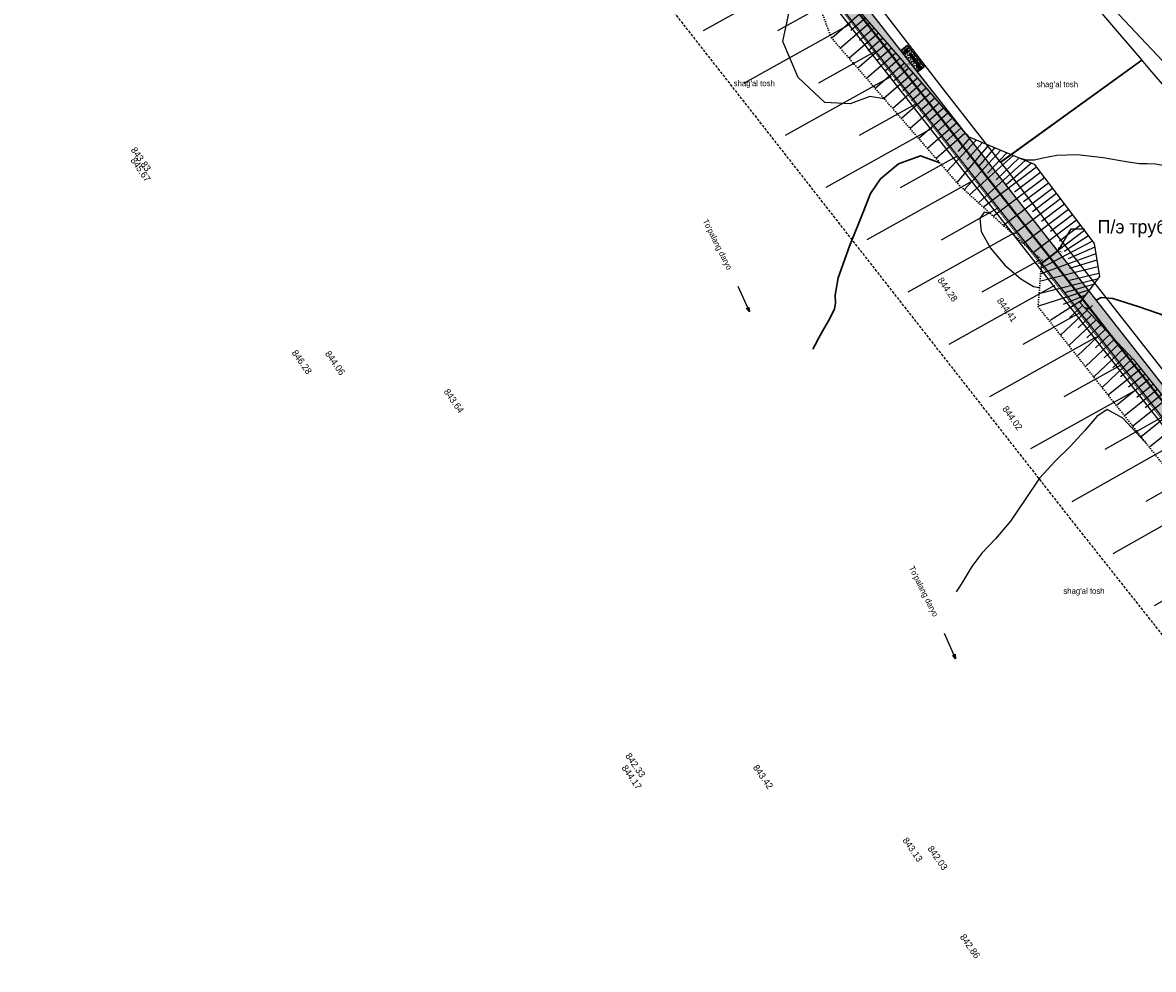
# Model space of a CAD drawing. Header units: millimetres. Extents: x 405709 to 406552, y 4254722 to 4255885.
# Tile 33 of 48: x 405727 to 405897, y 4255537 to 4255680. Entities that reach past the tile are written whole.
import ezdxf
from ezdxf import colors
from ezdxf.entities.mleader import LeaderData, LeaderLine
from ezdxf.math import Vec2, Vec3

# ---------------------------------------------------------------- set-up
doc = ezdxf.new("R2010")
doc.units = ezdxf.units.MM
doc.header["$LTSCALE"] = 0.5
for name, pattern in [('ACAD_ISO09W100', [45, 24, -3, 6, -3, 6, -3]), ('CONTI', [0]), ('Контура низ откосов  Штриховая 0.1-0.5 - - - - - - -', [0.6, 0.1, -0.5]), ('Штриховая 1 к 2', [3, 2, -1])]:
    doc.linetypes.add(name, pattern=pattern)
for name, color, linetype in [('(007) Здания', 7, 'Continuous'), ('(022) Возд. Линии', 7, 'Continuous'), ('(027) Гидрография', 7, 'Continuous'), ('(028) Гидротехн.', 7, 'Continuous'), ('(031) Горизонтали', 42, 'Continuous'), ('(037) Контуры', 7, 'Continuous'), ('PI_OTDEFAULT', 172, 'CONTI'), ('PLEPO', 8, 'Continuous')]:
    doc.layers.add(name, color=color, linetype=linetype)
for name, color, linetype, lineweight in [('(032) Горизонтали утолщенные', 32, 'Continuous', 30), ('.', 7, 'Continuous', 15), ('OBORUDOVANIE', 251, 'Continuous', 5)]:
    doc.layers.add(name, color=color, linetype=linetype, lineweight=lineweight)
doc.styles.add('BM-431', font='txt')
doc.styles.add('IndorSoft_Drafting_type_A_00CC', font='IndorSoftDraftingTypeA.ttf', dxfattribs={"height": 0.2})
doc.linetypes.add('ограждение2', pattern='A,6.35,-2.54,[132,ltypeshp.shx,S=2.54,R=0,X=-2.54,Y=0],-2.54,25.4', length=36.83)

# ---------------------------------------------------------------- blocks, each defined once
blk = doc.blocks.new('*U24')
at = {"layer": '(028) Гидротехн.', "color": 5, "ltscale": 10}
for points in [[(1.85, -0.17), (4.68, 17.89)], [(6.26, -0.6), (7.78, 9.1)]]:
    blk.add_lwpolyline(points, dxfattribs=at)
blk = doc.blocks.new('*U25')
at = {"color": 0, "linetype": 'ByBlock', "lineweight": -2, "transparency": 16777216}
for p, rotation in [((405846.48, 4255685.88), 128.0474881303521), ((405852.64, 4255678.01), 128.0474881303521), ((405858.81, 4255670.13), 128.0474881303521), ((405864.97, 4255662.26), 128.0474881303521), ((405871.13, 4255654.38), 128.0474881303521), ((405877.3, 4255646.51), 128.0474881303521), ((405883.46, 4255638.63), 128.0474881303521), ((405889.62, 4255630.76), 128.0474881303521), ((405895.79, 4255622.88), 128.0474881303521), ((405901.96, 4255615.02), 128.3704869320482), ((405908.17, 4255607.18), 128.3704869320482), ((405914.38, 4255599.34), 128.3704869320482)]:
    blk.add_blockref('*U24', p, dxfattribs=dict(at, rotation=rotation))
blk = doc.blocks.new('*X10')
at = {"color": 0}
for p, q in [((7.2, 1.35), (7.36, 1.35)), ((7.2, 1.3), (7.53, 1.3)), ((7.2, 1.25), (7.69, 1.25)), ((7.2, 1.2), (7.85, 1.2)), ((7.2, 1.15), (8.01, 1.15)), ((7.2, 1.1), (8.18, 1.1)), ((7.2, 1.05), (8.34, 1.05)), ((7.2, 1), (8.5, 1)), ((7.2, 0.95), (8.34, 0.95)), ((7.2, 0.9), (8.18, 0.9)), ((7.2, 0.85), (8.01, 0.85)), ((7.2, 0.8), (7.85, 0.8)), ((7.2, 0.75), (7.69, 0.75)), ((7.2, 0.7), (7.53, 0.7)), ((7.2, 0.65), (7.36, 0.65))]:
    blk.add_line(p, q, dxfattribs=at)
blk = doc.blocks.new('I02225')
for p, q in [((-1.14, -0.45), (-1.14, 0.35)), ((-1.14, 0.35), (0.16, -0.05)), ((-8.34, -0.05), (0.16, -0.05)), ((0.16, -0.05), (-1.14, -0.45))]:
    blk.add_line(p, q)
blk.add_blockref('*X10', (-8.34, -1.05))
blk = doc.blocks.new('вааоолшаеолеашл')
at = {"color": 5, "const_width": 0.1}
for points in [[(405817.73, 4255730.33), (405817.24, 4255729.84), (405816.75, 4255730.33)], [(405817.24, 4255729.84), (405817.24, 4255726.84)], [(405817.73, 4255726.35), (405817.24, 4255726.84), (405816.75, 4255726.35)]]:
    blk.add_lwpolyline(points, dxfattribs=at)
blk = doc.blocks.new('парпорпо')
at = {"layer": 'PLEPO', "color": 0}
for p, q in [((13253, -118, -454), (13733, -118, -454)), ((13253, -144, -454), (13624, -144, -454)), ((13253, -690, -454), (13647, -690, -454)), ((13253, -715, -454), (13812, -715, -454)), ((13285, -99, -454), (13780, -99, -454)), ((13285, -734, -454), (13780, -734, -454)), ((13331, -161, -454), (13331, -192, -454)), ((13331, -161, -454), (13444, -161, -454)), ((13331, -192, -454), (13444, -192, -454)), ((13331, -673, -454), (13331, -641, -454)), ((13331, -641, -454), (13444, -641, -454)), ((13331, -673, -454), (13444, -673, -454)), ((13444, -161, -454), (13444, -192, -454)), ((13444, -164, -454), (13589, -164, -454)), ((13444, -189, -454), (13565, -189, -454)), ((13444, -673, -454), (13444, -641, -454)), ((13444, -645, -454), (13567, -645, -454)), ((13444, -670, -454), (13603, -670, -454)), ((13477, -189, -454), (13457, -420, -454)), ((13457, -420, -454), (13477, -645, -454)), ((13507, -144, -454), (13507, -164, -454)), ((13507, -670, -454), (13507, -690, -454)), ((13532, -144, -454), (13532, -164, -454)), ((13532, -670, -454), (13532, -690, -454)), ((13555, -189, -454), (13554, -202, -454)), ((13554, -636, -454), (13555, -645, -454)), ((13610, -676, -454), (13611, -676, -454)), ((13610, -676, -454), (13610, -676, -454)), ((13684, -202, -454), (13916, -202, -454)), ((13707, -632, -454), (13916, -632, -454)), ((13813, -157, -454), (13916, -157, -454)), ((13862, -676, -454), (13916, -676, -454)), ((13916, -157, -454), (13916, -202, -454)), ((13916, -164, -454), (14315, -164, -454)), ((13916, -189, -454), (14234, -189, -454)), ((13916, -676, -454), (13916, -632, -454)), ((13916, -645, -454), (14234, -645, -454)), ((13916, -670, -454), (14315, -670, -454)), ((13997, -362, -454), (13997, -362, -454)), ((13997, -362, -454), (13999, -472, -454)), ((14003, -189, -454), (14001, -250, -454)), ((14001, -561, -454), (14003, -645, -454)), ((14236, -189, -454), (14236, -255, -454)), ((14236, -334, -454), (14236, -352, -454)), ((14236, -352, -454), (14363, -352, -454)), ((14236, -496, -454), (14236, -482, -454)), ((14236, -482, -454), (14363, -482, -454)), ((14236, -645, -454), (14236, -567, -454)), ((14313, -189, -454), (14361, -189, -454)), ((14313, -645, -454), (14361, -645, -454)), ((14315, -164, -454), (14315, -189, -454)), ((14315, -670, -454), (14315, -645, -454)), ((14361, -189, -454), (14361, -259, -454)), ((14361, -328, -454), (14361, -352, -454)), ((14361, -501, -454), (14361, -482, -454)), ((14361, -645, -454), (14361, -573, -454))]:
    blk.add_line(p, q, dxfattribs=at)
at = {"layer": 'PLEPO', "color": 0, "elevation": -454}
blk.add_lwpolyline([(13477, -291), (13475, -541), (13500, -589), (13541, -627), (13595, -664), (13621, -684), (13669, -695), (13747, -701), (13795, -712), (13836, -724), (13873, -710), (13881, -695), (13853, -667), (13827, -658), (13778, -661), (13730, -647), (13689, -621), (13667, -598), (13724, -592), (13775, -584), (13859, -575), (13936, -569), (13956, -558), (14028, -564), (14096, -566), (14191, -569), (14262, -566), (14300, -555), (14328, -569), (14349, -575), (14395, -569), (14418, -538), (14420, -515), (14406, -501), (14349, -501), (14305, -503), (14274, -506), (14211, -489), (14131, -478), (14030, -480), (13979, -466), (13919, -449), (13804, -417), (13910, -397), (14002, -360), (14045, -352), (14139, -357), (14257, -329), (14305, -329), (14337, -334), (14372, -326), (14412, -309), (14412, -289), (14389, -260), (14303, -257), (14251, -263), (14245, -254), (14176, -257), (14099, -254), (14065, -248), (14019, -257), (13956, -231), (13876, -231), (13798, -234), (13735, -234), (13687, -237), (13672, -223), (13695, -183), (13750, -165), (13818, -157), (13876, -151), (13876, -128), (13853, -114), (13827, -97), (13787, -94), (13724, -122), (13652, -128), (13586, -165), (13515, -246), (13500, -263)], close=True, dxfattribs=at)
for points in [[(13563, -346), (13532, -354), (13500, -383), (13486, -426), (13515, -466), (13543, -483), (13569, -489), (13586, -503), (13621, -498), (13638, -492), (13661, -486), (13692, -480), (13707, -463), (13718, -435), (13724, -426), (13744, -415), (13721, -403), (13721, -380), (13707, -363), (13672, -352), (13644, -349), (13632, -349), (13621, -334), (13575, -331), (13572, -340)], [(13721, -460), (13712, -509), (13678, -564), (13632, -595)], [(13672, -263), (13692, -286), (13707, -317), (13724, -349), (13724, -380)]]:
    blk.add_lwpolyline(points, dxfattribs=at)
at = {"layer": 'PLEPO', "color": 0}
for centre in [(13253, -131, -454), (13253, -703, -454)]:
    blk.add_arc(centre, 12.7, 90, 270, dxfattribs=at)
blk = doc.blocks.new('апрапр')
at = {"layer": 'OBORUDOVANIE', "color": 168, "lineweight": 5}
for p, q in [((-342350, 27223), (-335150, 27223)), ((-342350, 26803), (-335150, 26803)), ((-342350, 26683), (-335150, 26683)), ((-342350, 26263), (-335150, 26263)), ((-342350, 26143), (-335150, 26143)), ((-342350, 25723), (-335150, 25723)), ((-342350, 25603), (-335150, 25603)), ((-342350, 25183), (-335150, 25183)), ((-342350, 25063), (-335150, 25063)), ((-342350, 24643), (-335150, 24643)), ((-327650, 27223), (-334850, 27223)), ((-327650, 26803), (-334850, 26803)), ((-327650, 26683), (-334850, 26683)), ((-327650, 26263), (-334850, 26263)), ((-327650, 26143), (-334850, 26143)), ((-327650, 25723), (-334850, 25723)), ((-327650, 25603), (-334850, 25603)), ((-327650, 25183), (-334850, 25183)), ((-327650, 25063), (-334850, 25063)), ((-327650, 24643), (-334850, 24643))]:
    blk.add_line(p, q, dxfattribs=at)
for points in [[(-342650, 27523), (-342680, 27523, 0.41421356), (-342800, 27403), (-342800, 24463, 0.41421356), (-342680, 24343), (-342650, 24343)], [(-342200, 27223), (-342200, 27403, 0.41421356), (-342320, 27523), (-342350, 27523)], [(-342350, 24343), (-342320, 24343, 0.41421356), (-342200, 24463), (-342200, 24643)], [(-335150, 27523), (-335180, 27523, 0.41421356), (-335300, 27403), (-335300, 27223)], [(-335300, 24643), (-335300, 24463, 0.41421356), (-335180, 24343), (-335150, 24343)], [(-334700, 27223), (-334700, 27403, 0.41421356), (-334820, 27523), (-334850, 27523)], [(-334850, 24343), (-334820, 24343, 0.41421356), (-334700, 24463), (-334700, 24643)], [(-327650, 27523), (-327680, 27523, 0.41421356), (-327800, 27403), (-327800, 27223)], [(-327800, 24643), (-327800, 24463, 0.41421356), (-327680, 24343), (-327650, 24343)], [(-327350, 24343), (-327320, 24343, 0.41421356), (-327200, 24463), (-327200, 27403, 0.41421356), (-327320, 27523), (-327350, 27523)]]:
    blk.add_lwpolyline(points, format="xyb", dxfattribs=at)
at = {"layer": 'OBORUDOVANIE', "color": 5, "lineweight": 15}
for points in [[(-342650, 27708), (-342650, 24158)], [(-342350, 24158), (-342350, 27708)], [(-335150, 27708), (-335150, 24158)], [(-334850, 24158), (-334850, 27708)], [(-327650, 27708), (-327650, 24158)], [(-327350, 24158), (-327350, 27708)]]:
    blk.add_lwpolyline(points, dxfattribs=at)
at = {"layer": 'OBORUDOVANIE', "color": 168, "lineweight": 5}
for points in [[(-342200, 26683), (-342200, 26803)], [(-342200, 26143), (-342200, 26263)], [(-342200, 25603), (-342200, 25723)], [(-342200, 25063), (-342200, 25183)], [(-335300, 26803), (-335300, 26683)], [(-335300, 26263), (-335300, 26143)], [(-335300, 25723), (-335300, 25603)], [(-335300, 25183), (-335300, 25063)], [(-334700, 26683), (-334700, 26803)], [(-334700, 26143), (-334700, 26263)], [(-334700, 25603), (-334700, 25723)], [(-334700, 25063), (-334700, 25183)], [(-327800, 26803), (-327800, 26683)], [(-327800, 26263), (-327800, 26143)], [(-327800, 25723), (-327800, 25603)], [(-327800, 25183), (-327800, 25063)]]:
    blk.add_lwpolyline(points, dxfattribs=at)
at = {"layer": 'OBORUDOVANIE', "color": 5, "lineweight": 15}
for centre, start, end in [((-342500, 27708), 0, 180), ((-335000, 27708), 0, 180), ((-327500, 27708), 0, 180), ((-342500, 24158), 180, 0), ((-335000, 24158), 180, 0), ((-327500, 24158), 180, 0)]:
    blk.add_arc(centre, 150, start, end, dxfattribs=at)
blk = doc.blocks.new('4')
at = {"color": 41, "true_color": 0xffd966, "const_width": 0.1}
blk.add_lwpolyline([(29483.7, 3308.7), (29483.7, 3311.7), (29480.7, 3311.7), (29480.7, 3308.7)], close=True, dxfattribs=at)
at = {"color": 41, "true_color": 0xffd966, "const_width": 0.05}
for points in [[(29481, 3311.4, 1), (29480.8, 3311.4, 1)], [(29480.9, 3310.7, 1), (29480.9, 3310.9, 1)], [(29480.9, 3310.1, 1), (29480.9, 3310.3, 1)], [(29481.7, 3311.4, 1), (29481.5, 3311.4, 1)], [(29481.6, 3310.7, 1), (29481.6, 3310.9, 1)], [(29481.6, 3310.1, 1), (29481.6, 3310.3, 1)], [(29482.3, 3311.4, 1), (29482.1, 3311.4, 1)], [(29482.2, 3310.7, 1), (29482.2, 3310.9, 1)], [(29482.2, 3310.1, 1), (29482.2, 3310.3, 1)], [(29482.9, 3311.4, 1), (29482.7, 3311.4, 1)], [(29482.8, 3310.7, 1), (29482.8, 3310.9, 1)], [(29482.8, 3310.1, 1), (29482.8, 3310.3, 1)], [(29483.5, 3311.4, 1), (29483.3, 3311.4, 1)], [(29483.4, 3310.7, 1), (29483.4, 3310.9, 1)], [(29483.4, 3310.1, 1), (29483.4, 3310.3, 1)], [(29480.9, 3309.4, 1), (29480.9, 3309.6, 1)], [(29480.9, 3308.8, 1), (29480.9, 3309, 1)], [(29481.6, 3309.4, 1), (29481.6, 3309.6, 1)], [(29481.6, 3308.8, 1), (29481.6, 3309, 1)], [(29482.2, 3309.4, 1), (29482.2, 3309.6, 1)], [(29482.2, 3308.8, 1), (29482.2, 3309, 1)], [(29482.8, 3309.4, 1), (29482.8, 3309.6, 1)], [(29482.8, 3308.8, 1), (29482.8, 3309, 1)], [(29483.4, 3309.4, 1), (29483.4, 3309.6, 1)], [(29483.4, 3308.8, 1), (29483.4, 3309, 1)]]:
    blk.add_lwpolyline(points, format="xyb", close=True, dxfattribs=at)
blk = doc.blocks.new('2')
at = {"color": 41, "true_color": 0xffd966, "const_width": 0.1}
blk.add_lwpolyline([(29473.7, 3307.1), (29473.7, 3310.1), (29470.7, 3310.1), (29470.7, 3307.1)], close=True, dxfattribs=at)
for points in [[(29473.4, 3309.8), (29471, 3309.8, 1), (29471, 3309.6), (29473.4, 3309.6, 1)], [(29473.4, 3309.3), (29471, 3309.3, 1), (29471, 3309.1), (29473.4, 3309.1, 1)], [(29473.4, 3308.8), (29471, 3308.8, 1), (29471, 3308.5), (29473.4, 3308.5, 1)], [(29473.4, 3308.2), (29471, 3308.2, 1), (29471, 3308), (29473.4, 3308, 1)], [(29473.4, 3307.7), (29471, 3307.7, 1), (29471, 3307.4), (29473.4, 3307.4, 1)]]:
    blk.add_lwpolyline(points, format="xyb", close=True, dxfattribs=at)
blk = doc.blocks.new('A$C7e9ce9f0')
at = {"layer": '.', "transparency": 33554687}
h = blk.add_hatch(dxfattribs=at)
h.set_pattern_fill('AR-HBONE', color=30, scale=0.05)
h.paths.add_polyline_path([(0, 24), (80, 24), (80, 0), (0, 0)])
at = {"layer": '.', "linetype": 'Continuous'}
h = blk.add_hatch(dxfattribs=at)
h.set_pattern_fill('ANSI31', color=256, scale=1.32)
h.set_pattern_definition([(45, (-15689.74616, 467.92073), (-0.1166726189, 0.1166726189), [])])
h.paths.add_polyline_path([(77.1, 12.6, 1), (69.1, 12.6)])
at = {"layer": '(007) Здания', "linetype": 'Continuous'}
for points in [[(68.5, 8), (77.7, 8), (77.7, 17.2), (68.5, 17.2)], [(69.1, 8.7), (77.1, 8.7), (77.1, 16.6), (69.1, 16.6)]]:
    blk.add_lwpolyline(points, close=True, dxfattribs=at)
for points in [[(69.1, 16.6), (70.3, 15.4)], [(69.9, 15), (69.1, 16.6)], [(69.6, 14.6), (69.1, 16.6)], [(69.4, 14.2), (69.1, 16.6)], [(69.3, 13.8), (69.1, 16.6)], [(70.7, 15.8), (69.1, 16.6)], [(71.2, 16.1), (69.1, 16.6)], [(71.6, 16.3), (69.1, 16.6)], [(71.9, 16.4), (69.1, 16.6)], [(69.1, 12.6), (77.1, 12.6)], [(69.3, 11.5), (69.1, 8.7)], [(69.4, 11.1), (69.1, 8.7)], [(69.6, 10.7), (69.1, 8.7)], [(69.9, 10.3), (69.1, 8.7)], [(69.1, 8.7), (70.3, 9.8)], [(70.7, 9.5), (69.1, 8.7)], [(71.2, 9.2), (69.1, 8.7)], [(71.6, 9), (69.1, 8.7)], [(71.9, 8.8), (69.1, 8.7)], [(74.3, 16.4), (77.1, 16.6)], [(74.3, 8.8), (77.1, 8.7)], [(74.6, 16.3), (77.1, 16.6)], [(74.6, 9), (77.1, 8.7)], [(75, 16.1), (77.1, 16.6)], [(75, 9.2), (77.1, 8.7)], [(75.5, 15.8), (77.1, 16.6)], [(75.5, 9.5), (77.1, 8.7)], [(77.1, 16.6), (75.9, 15.4)], [(77.1, 8.7), (75.9, 9.8)], [(76.3, 15), (77.1, 16.6)], [(76.3, 10.3), (77.1, 8.7)], [(76.5, 14.6), (77.1, 16.6)], [(76.5, 10.7), (77.1, 8.7)], [(76.7, 14.2), (77.1, 16.6)], [(76.7, 11.1), (77.1, 8.7)], [(76.9, 13.8), (77.1, 16.6)], [(76.9, 11.5), (77.1, 8.7)]]:
    blk.add_lwpolyline(points, dxfattribs=at)
blk.add_circle((73.1, 12.6), 3.96, dxfattribs=at)
at = {"color": 1, "linetype": 'Continuous'}
blk.add_lwpolyline([(0, 0), (0, 24), (80, 24), (80, 0)], dxfattribs=at)
at = {"layer": '(007) Здания', "linetype": 'Continuous', "xscale": 0.0140625, "yscale": 0.0140625, "zscale": 0.0140625, "rotation": 270}
blk.add_blockref('парпорпо', (18.2, 205.8, 6.4), dxfattribs=at)
at = {"xscale": 2, "yscale": 2, "zscale": 2, "rotation": 89.99999999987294}
for name, p in [('4', (6663.1, -58960.5)), ('2', (6663, -58946.5)), ('4', (6669.1, -58960.5)), ('4', (6663.1, -58990.5)), ('4', (6663.1, -58996.5)), ('2', (6663, -58952.5)), ('2', (6663, -58958.5)), ('2', (6663, -58964.5)), ('4', (6669.1, -58990.5)), ('4', (6669.1, -58996.5))]:
    blk.add_blockref(name, p, dxfattribs=at)
at = {"layer": 'OBORUDOVANIE', "color": 2, "lineweight": 9, "xscale": 0.00264, "yscale": 0.00264, "zscale": 0.00264}
blk.add_blockref('апрапр', (930.1, -53.3), dxfattribs=at)
blk = doc.blocks.new('*U154')
at = {"xscale": 0.1049999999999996, "yscale": 0.1049999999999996, "zscale": 0.1049999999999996, "rotation": 179.9999999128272}
blk.add_blockref('2', (3094.74, 347.41), dxfattribs=at)
blk = doc.blocks.new('*U155')
at = {"color": 0, "linetype": 'ByBlock', "lineweight": -2, "transparency": 16777216, "rotation": 308.0474881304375}
for p in [(405853.95, 4255679.91), (405854.14, 4255679.66), (405854.34, 4255679.41), (405854.54, 4255679.16), (405854.73, 4255678.9), (405854.93, 4255678.65), (405855.13, 4255678.4), (405855.33, 4255678.15), (405855.52, 4255677.9), (405855.72, 4255677.64), (405855.92, 4255677.39), (405856.12, 4255677.14), (405856.31, 4255676.89), (405856.51, 4255676.64), (405856.71, 4255676.38), (405856.9, 4255676.13), (405857.1, 4255675.88), (405857.3, 4255675.63), (405857.5, 4255675.38), (405857.69, 4255675.12), (405857.89, 4255674.87), (405858.09, 4255674.62), (405858.28, 4255674.37), (405858.48, 4255674.12), (405858.68, 4255673.86), (405858.88, 4255673.61), (405859.07, 4255673.36), (405859.27, 4255673.11), (405859.47, 4255672.86), (405859.67, 4255672.6), (405859.86, 4255672.35), (405860.06, 4255672.1), (405860.26, 4255671.85), (405860.45, 4255671.6), (405860.65, 4255671.34), (405860.85, 4255671.09), (405861.05, 4255670.84), (405861.24, 4255670.59), (405861.44, 4255670.34), (405861.64, 4255670.08), (405861.83, 4255669.83), (405862.03, 4255669.58), (405862.23, 4255669.33), (405862.43, 4255669.08), (405862.62, 4255668.82), (405862.82, 4255668.57), (405863.02, 4255668.32), (405863.22, 4255668.07), (405863.41, 4255667.82), (405863.61, 4255667.56), (405863.81, 4255667.31), (405864, 4255667.06), (405864.2, 4255666.81), (405864.4, 4255666.56), (405864.6, 4255666.3), (405864.79, 4255666.05), (405864.99, 4255665.8), (405865.19, 4255665.55), (405865.38, 4255665.3), (405865.58, 4255665.04), (405865.78, 4255664.79), (405865.98, 4255664.54), (405866.17, 4255664.29), (405866.37, 4255664.04), (405866.57, 4255663.78), (405866.77, 4255663.53), (405866.96, 4255663.28), (405867.16, 4255663.03), (405867.36, 4255662.78), (405867.55, 4255662.52), (405867.75, 4255662.27), (405867.95, 4255662.02), (405868.15, 4255661.77), (405868.34, 4255661.52), (405868.54, 4255661.26), (405868.74, 4255661.01), (405868.93, 4255660.76), (405869.13, 4255660.51), (405869.33, 4255660.26), (405869.53, 4255660), (405869.72, 4255659.75), (405869.92, 4255659.5), (405870.12, 4255659.25), (405870.32, 4255659), (405870.51, 4255658.74), (405870.71, 4255658.49), (405870.91, 4255658.24), (405871.1, 4255657.99), (405871.3, 4255657.74), (405871.5, 4255657.48), (405871.7, 4255657.23), (405871.89, 4255656.98), (405872.09, 4255656.73), (405872.29, 4255656.48), (405872.48, 4255656.22), (405872.68, 4255655.97), (405872.88, 4255655.72), (405873.08, 4255655.47), (405873.27, 4255655.22), (405873.47, 4255654.96), (405873.67, 4255654.71), (405873.87, 4255654.46), (405874.06, 4255654.21), (405874.26, 4255653.96), (405874.46, 4255653.7), (405874.65, 4255653.45), (405874.85, 4255653.2), (405875.05, 4255652.95), (405875.25, 4255652.7), (405875.44, 4255652.44), (405875.64, 4255652.19), (405875.84, 4255651.94), (405876.03, 4255651.69), (405876.23, 4255651.44), (405876.43, 4255651.18), (405876.63, 4255650.93), (405876.82, 4255650.68), (405877.02, 4255650.43), (405877.22, 4255650.18), (405877.42, 4255649.92), (405877.61, 4255649.67), (405877.81, 4255649.42), (405878.01, 4255649.17), (405878.2, 4255648.92), (405878.4, 4255648.66), (405878.6, 4255648.41), (405878.8, 4255648.16), (405878.99, 4255647.91), (405879.19, 4255647.66), (405879.39, 4255647.4), (405879.58, 4255647.15), (405879.78, 4255646.9), (405879.98, 4255646.65), (405880.18, 4255646.4), (405880.37, 4255646.14), (405880.57, 4255645.89), (405880.77, 4255645.64), (405880.97, 4255645.39), (405881.16, 4255645.14), (405881.36, 4255644.88), (405881.56, 4255644.63), (405881.75, 4255644.38), (405881.95, 4255644.13), (405882.15, 4255643.88), (405882.35, 4255643.62), (405882.54, 4255643.37), (405882.74, 4255643.12), (405882.94, 4255642.87), (405883.13, 4255642.62), (405883.33, 4255642.36), (405883.53, 4255642.11), (405883.73, 4255641.86), (405883.92, 4255641.61), (405884.12, 4255641.36), (405884.32, 4255641.1), (405884.52, 4255640.85), (405884.71, 4255640.6), (405884.91, 4255640.35), (405885.11, 4255640.1), (405885.3, 4255639.84), (405885.5, 4255639.59), (405885.7, 4255639.34), (405885.9, 4255639.09), (405886.09, 4255638.84), (405886.29, 4255638.58), (405886.49, 4255638.33), (405886.68, 4255638.08), (405886.88, 4255637.83), (405887.08, 4255637.58), (405887.28, 4255637.32), (405887.47, 4255637.07), (405887.67, 4255636.82), (405887.87, 4255636.57), (405888.06, 4255636.32), (405888.26, 4255636.06), (405888.46, 4255635.81), (405888.66, 4255635.56), (405888.85, 4255635.31), (405889.05, 4255635.06), (405889.25, 4255634.8), (405889.45, 4255634.55), (405889.64, 4255634.3), (405889.84, 4255634.05), (405890.04, 4255633.8), (405890.23, 4255633.54), (405890.43, 4255633.29), (405890.63, 4255633.04), (405890.83, 4255632.79), (405891.02, 4255632.54), (405891.22, 4255632.28), (405891.42, 4255632.03), (405891.61, 4255631.78), (405891.81, 4255631.53), (405892.01, 4255631.28), (405892.21, 4255631.02), (405892.4, 4255630.77), (405892.6, 4255630.52), (405892.8, 4255630.27), (405893, 4255630.02), (405893.19, 4255629.76), (405893.39, 4255629.51), (405893.59, 4255629.26), (405893.78, 4255629.01), (405893.98, 4255628.76), (405894.18, 4255628.5), (405894.38, 4255628.25), (405894.57, 4255628), (405894.77, 4255627.75), (405894.97, 4255627.5), (405895.16, 4255627.24), (405895.36, 4255626.99), (405895.56, 4255626.74), (405895.76, 4255626.49), (405895.95, 4255626.24), (405896.15, 4255625.98), (405896.35, 4255625.73), (405896.55, 4255625.48), (405896.74, 4255625.23), (405896.94, 4255624.98), (405897.14, 4255624.72), (405897.33, 4255624.47)]:
    blk.add_blockref('*U154', p, dxfattribs=at)

msp = doc.modelspace()

# ---------------------------------------------------------------- hatches: boundary and pattern name
at = {"transparency": 33554687}
h = msp.add_hatch(dxfattribs=at)
h.set_pattern_fill('AR-HBONE', color=30, scale=0.005)
edge = h.paths.add_edge_path()
edge.add_line((406386.6, 4254899.2), (406388.73, 4254901.32))
edge.add_line((406182.57, 4255117.63), (406215.73, 4255080.21))
edge.add_line((406215.73, 4255080.21), (406248.84, 4255042.86))
edge.add_line((406248.84, 4255042.86), (406283.05, 4255007.73))
edge.add_line((406283.05, 4255007.73), (406318.27, 4254972.27))
edge.add_line((406318.27, 4254972.27), (406353.5, 4254936.79))
edge.add_line((406353.5, 4254936.79), (406388.73, 4254901.32))
edge.add_line((406388.73, 4254901.32), (406387.77, 4254900.36))
edge.add_line((406180.33, 4255115.65), (406213.49, 4255078.22))
edge.add_line((406213.49, 4255078.22), (406246.64, 4255040.82))
edge.add_line((406246.64, 4255040.82), (406280.91, 4255005.63))
edge.add_line((406280.91, 4255005.63), (406316.14, 4254970.16))
edge.add_line((406316.14, 4254970.16), (406351.37, 4254934.68))
edge.add_line((406351.37, 4254934.68), (406386.6, 4254899.2))
edge.add_line((406386.6, 4254899.2), (406386.92, 4254899.52))
edge.add_line((406182.57, 4255117.63), (406157.36, 4255152.31))
edge.add_line((406157.36, 4255152.31), (406147.04, 4255171.92))
edge.add_line((406147.04, 4255171.92), (406133.07, 4255198.46))
edge.add_line((406133.07, 4255198.46), (406131.1, 4255203.63))
edge.add_line((406131.1, 4255203.63), (406113.31, 4255250.39))
edge.add_line((406113.31, 4255250.39), (406102.62, 4255278.48))
edge.add_line((406102.62, 4255278.48), (406096.6, 4255297.62))
edge.add_line((406096.6, 4255297.62), (406081.88, 4255347.1))
edge.add_line((406081.88, 4255347.1), (406078.09, 4255359.84))
edge.add_line((406078.09, 4255359.84), (406072.14, 4255402.38))
edge.add_line((406072.14, 4255402.38), (406041.04, 4255445.31))
edge.add_line((406041.04, 4255445.31), (405903.1, 4255619.54))
edge.add_line((405903.1, 4255619.54), (405828.48, 4255714.88))
edge.add_line((405828.48, 4255714.88), (405791.31, 4255762.15))
edge.add_line((405788.96, 4255760.3), (405791.31, 4255762.15))
edge.add_line((405826.12, 4255713.03), (405788.96, 4255760.3))
edge.add_line((405900.74, 4255617.68), (405826.12, 4255713.03))
edge.add_line((406038.65, 4255443.5), (405900.74, 4255617.68))
edge.add_line((406069.27, 4255401.22), (406038.65, 4255443.5))
edge.add_line((406075.15, 4255359.2), (406069.27, 4255401.22))
edge.add_line((406079, 4255346.24), (406075.15, 4255359.2))
edge.add_line((406093.73, 4255296.75), (406079, 4255346.24))
edge.add_line((406099.79, 4255277.49), (406093.73, 4255296.75))
edge.add_line((406110.51, 4255249.33), (406099.79, 4255277.49))
edge.add_line((406128.3, 4255202.56), (406110.51, 4255249.33))
edge.add_line((406130.33, 4255197.22), (406128.3, 4255202.56))
edge.add_line((406144.38, 4255170.53), (406130.33, 4255197.22))
edge.add_line((406154.82, 4255150.7), (406144.38, 4255170.53))
edge.add_line((406180.33, 4255115.65), (406154.82, 4255150.7))

# ---------------------------------------------------------------- linework, layer by layer
at = {"layer": '(007) Здания', "color": 5, "linetype": 'Штриховая 1 к 2', "ltscale": 0.4}
msp.add_lwpolyline([(406165.12, 4255102.17), (406164.57, 4255102.78), (406137.84, 4255139.52), (406126.82, 4255160.44), (406112.29, 4255188.06), (406109.89, 4255194.37), (406092.09, 4255241.14), (406081.2, 4255269.77), (406074.95, 4255289.64), (406060.18, 4255339.26), (406056.12, 4255352.93), (406047.83, 4255392.55), (406022.37, 4255431.34), (405884.89, 4255604.97), (405810.25, 4255700.35), (405773.1, 4255747.59)], dxfattribs=at)
at = {"layer": '(007) Здания', "color": 1, "linetype": 'Continuous', "elevation": 611.8}
for points in [[(405851.98, 4255725.45), (405855.01, 4255721.83), (405860.84, 4255714.75), (405866.72, 4255707.89), (405875.15, 4255698), (405895.58, 4255674.15), (405874.32, 4255658.76), (405866.02, 4255669.35), (405853.97, 4255685.05), (405837.44, 4255706.16), (405833.49, 4255711.17), (405829.66, 4255715.81), (405848.65, 4255729.21)], [(405900.65, 4255625.05), (405881.2, 4255649.87), (405875.34, 4255657.48), (405874.63, 4255658.37), (405874.34, 4255658.74), (405895.6, 4255674.14), (405895.76, 4255673.94), (405896.76, 4255672.74), (405903.15, 4255665.3), (405903.16, 4255665.3), (405905.3, 4255662.76), (405910.3, 4255656.83), (405912.37, 4255654.35), (405915.88, 4255650.19), (405918.19, 4255647.47), (405920.2, 4255645.1), (405922.18, 4255642.78), (405923.53, 4255641.19), (405925.06, 4255639.41), (405925.88, 4255638.45), (405926.32, 4255637.91), (405926.52, 4255637.65), (405925.36, 4255636.74), (405904.28, 4255620.47)]]:
    msp.add_lwpolyline(points, close=True, dxfattribs=at)
at = {"layer": '(007) Здания'}
msp.add_lwpolyline([(405853.17, 4255681.37), (405869.41, 4255662.64), (405879.36, 4255658.45), (405888.4, 4255646.52), (405889.2, 4255641.52), (405886.24, 4255637.6), (405894.28, 4255629.07), (405916.77, 4255600.98), (405939.56, 4255571.71), (405961.49, 4255548.58), (406035.6, 4255456.46), (406051.48, 4255438.25), (406072.09, 4255426.41), (406073.31, 4255403.78), (406104.83, 4255339.75)], dxfattribs=at)
at = {"layer": '(022) Возд. Линии', "elevation": 611.05}
msp.add_lwpolyline([(405883.17, 4255690.54), (405915.06, 4255656.65)], dxfattribs=at)
at = {"layer": '(028) Гидротехн.', "color": 5, "ltscale": 10}
msp.add_lwpolyline([(406179.8, 4255115.18), (406179.78, 4255115.21), (406154.22, 4255150.33), (406143.76, 4255170.2), (406129.69, 4255196.93), (406127.64, 4255202.31), (406109.85, 4255249.08), (406099.13, 4255277.26), (406093.06, 4255296.54), (406078.33, 4255346.04), (406074.47, 4255359.05), (406065.68, 4255401.06), (406038.09, 4255443.08), (405900.19, 4255617.25), (405825.57, 4255712.6), (405788.41, 4255759.86)], dxfattribs=at)
at = {"layer": '(031) Горизонтали'}
for points in [[(405856.91, 4255668.18, 606.5), (405856.79, 4255668.28, 606.5), (405854.63, 4255668.63, 606.5), (405851.62, 4255667.57, 606.5), (405847.84, 4255667.73, 606.5), (405843.79, 4255671.52, 606.5), (405841.5, 4255676.94, 606.5), (405842.46, 4255681.43, 606.5), (405844.54, 4255684.51, 606.5), (405845.39, 4255686.26, 606.5), (405845.36, 4255686.64, 606.5)], [(405869.41, 4255662.75, 610.5), (405869, 4255663.1, 610.5)], [(405936.68, 4255646.27, 0), (405930.19, 4255646.57, 610.5), (405924.98, 4255647.41, 610.5), (405920.83, 4255649.19, 610.5), (405918.04, 4255651.28, 610.5), (405916.09, 4255653, 610.5), (405912.85, 4255654.64, 610.5), (405906.84, 4255656.46, 610.5), (405900.82, 4255657.91, 610.5), (405897.65, 4255658.47, 610.5), (405896.38, 4255658.5, 610.5), (405895.25, 4255658.53, 610.5), (405893.21, 4255658.82, 610.5), (405889.74, 4255659.4, 610.5), (405885.87, 4255659.85, 610.5), (405882.78, 4255659.74, 610.5), (405880.68, 4255659.34, 610.5), (405879.4, 4255659.04, 610.5), (405878.22, 4255659.08, 610.5), (405877.15, 4255659.38, 610.5)], [(405872.83, 4255650.97, 605.5), (405871.81, 4255651.23, 605.5), (405871.17, 4255650.29, 605.5), (405871.4, 4255648.33, 605.5), (405872.77, 4255645.79, 605.5), (405874.93, 4255643.22, 605.5), (405877.35, 4255641.17, 605.5), (405879.27, 4255640.01, 605.5)], [(405879.27, 4255640.01, 605.5), (405880.14, 4255639.89, 605.5), (405880.18, 4255639.98, 605.5)], [(405896.16, 4255616.53, 605.5), (405892.75, 4255620.2, 605.5), (405890.35, 4255621.51, 605.5), (405888.82, 4255620.44, 605.5), (405887.01, 4255618.33, 605.5), (405884.84, 4255615.94, 605.5), (405882.51, 4255613.69, 605.5), (405880.19, 4255611.14, 605.5), (405877.99, 4255607.9, 605.5), (405875.79, 4255604.64, 605.5), (405873.52, 4255602.02, 605.5), (405871.48, 4255599.86, 605.5), (405869.98, 4255597.82, 605.5), (405868.91, 4255596.06, 605.5), (405868.11, 4255594.78, 605.5), (405867.6, 4255594.03, 605.5)]]:
    msp.add_polyline3d(points, dxfattribs=at)
at = {"layer": '(032) Горизонтали утолщенные'}
for points in [[(405865.16, 4255658.66, 606), (405862.26, 4255659.72, 606), (405858.94, 4255658.53, 606), (405856.22, 4255656.23, 606), (405854.73, 4255654.06, 606), (405853.48, 4255650.99, 606), (405851.56, 4255646.11, 606), (405849.86, 4255641.35, 606), (405849.36, 4255638.7, 606), (405849.44, 4255637.49, 606), (405849.28, 4255636.64, 606), (405848.98, 4255635.99, 606), (405848.36, 4255634.84, 606), (405847.68, 4255633.65, 606), (405846.93, 4255632.3, 606), (405846.36, 4255631.24, 606), (405846.03, 4255630.58, 606)], [(405955.51, 4255598.55, 610), (405949.26, 4255601.06, 610), (405944.15, 4255602.38, 610), (405940.9, 4255603.26, 610), (405938.57, 4255603.35, 610), (405935.85, 4255602.41, 610), (405931.91, 4255601.67, 610), (405926.5, 4255602.34, 610), (405921.45, 4255604.16, 610), (405918.42, 4255606.61, 610), (405916.45, 4255609.67, 610), (405914.19, 4255613.52, 610), (405911.31, 4255618.59, 610), (405907.95, 4255624.89, 610), (405905.06, 4255630.41, 610), (405903.48, 4255633.3, 610), (405902.64, 4255634.32, 610), (405901.58, 4255634.78, 610), (405899.27, 4255635.53, 610), (405895.19, 4255636.98, 610), (405891.22, 4255638.22, 610), (405889.47, 4255638.37, 610), (405888.71, 4255637.97, 610)], [(405888.14, 4255637.16, 610), (405887.82, 4255636.82, 610), (405887.48, 4255636.67, 610), (405887, 4255636.82, 610), (405886.9, 4255636.9, 610)]]:
    msp.add_polyline3d(points, dxfattribs=at)
at = {"layer": '(037) Контуры', "linetype": 'Контура низ откосов  Штриховая 0.1-0.5 - - - - - - -'}
msp.add_lwpolyline([(405726.96, 4255839.42), (405745.52, 4255812.5), (405773.93, 4255767.74), (405784.53, 4255765.91), (405784.89, 4255762.03), (405813.75, 4255730.42), (405835.21, 4255703.08), (405841.33, 4255697.29), (405848.83, 4255677.5), (405868.13, 4255655.24), (405880.51, 4255644.01), (405879.95, 4255637), (405944.54, 4255555.46), (406030.5, 4255451.91), (406057.86, 4255411.1), (406087.34, 4255361.84)], dxfattribs=at)
for p, q in [((405853.28, 4255681.24), (405848.89, 4255677.43)), ((405853.94, 4255680.48), (405851.74, 4255678.58)), ((405854.59, 4255679.73), (405850.2, 4255675.92)), ((405855.24, 4255678.97), (405853.05, 4255677.07)), ((405855.9, 4255678.22), (405851.51, 4255674.41)), ((405857.21, 4255676.71), (405852.82, 4255672.9)), ((405856.55, 4255677.46), (405854.36, 4255675.56)), ((405858.52, 4255675.2), (405854.13, 4255671.39)), ((405857.86, 4255675.95), (405855.67, 4255674.05)), ((405859.83, 4255673.69), (405855.43, 4255669.88)), ((405859.17, 4255674.44), (405856.98, 4255672.54)), ((405861.14, 4255672.18), (405856.74, 4255668.37)), ((405860.48, 4255672.93), (405858.29, 4255671.03)), ((405862.45, 4255670.67), (405858.05, 4255666.86)), ((405861.79, 4255671.42), (405859.59, 4255669.52)), ((405863.1, 4255669.91), (405860.9, 4255668.01)), ((405863.76, 4255669.16), (405859.36, 4255665.35)), ((405864.41, 4255668.4), (405862.21, 4255666.5)), ((405865.06, 4255667.65), (405860.67, 4255663.84)), ((405865.72, 4255666.89), (405863.52, 4255664.99)), ((405866.37, 4255666.14), (405861.98, 4255662.33)), ((405867.68, 4255664.63), (405863.29, 4255660.82)), ((405867.03, 4255665.38), (405864.83, 4255663.48)), ((405868.99, 4255663.12), (405864.6, 4255659.31)), ((405868.34, 4255663.87), (405866.14, 4255661.97)), ((405870.67, 4255662.11), (405866.24, 4255657.41)), ((405872.51, 4255661.33), (405867.73, 4255655.7)), ((405869.75, 4255662.5), (405867.88, 4255660.38)), ((405871.59, 4255661.72), (405869.26, 4255659.18)), ((405874.35, 4255660.56), (405868.84, 4255654.59)), ((405876.19, 4255659.78), (405869.64, 4255653.85)), ((405873.43, 4255660.95), (405871, 4255658.09)), ((405875.27, 4255660.17), (405872.36, 4255657.09)), ((405878.03, 4255659.01), (405871.04, 4255652.69)), ((405879.7, 4255658), (405871.73, 4255651.97)), ((405877.11, 4255659.39), (405873.64, 4255656.1)), ((405878.96, 4255658.62), (405875.2, 4255655.41)), ((405880.9, 4255656.41), (405873.24, 4255650.6)), ((405880.3, 4255657.2), (405876.39, 4255654.24)), ((405882.11, 4255654.81), (405874.75, 4255649.23)), ((405881.51, 4255655.61), (405877.75, 4255652.76)), ((405883.32, 4255653.22), (405876.25, 4255647.87)), ((405882.72, 4255654.02), (405879.11, 4255651.28)), ((405884.53, 4255651.63), (405877.76, 4255646.5)), ((405883.92, 4255652.42), (405880.46, 4255649.8)), ((405885.73, 4255650.03), (405879.27, 4255645.13)), ((405885.13, 4255650.83), (405881.82, 4255648.32)), ((405886.94, 4255648.44), (405880.47, 4255643.54)), ((405886.34, 4255649.24), (405883.18, 4255646.84)), ((405887.54, 4255647.65), (405883.87, 4255645.28)), ((405888.15, 4255646.85), (405880.43, 4255642.8)), ((405888.49, 4255645.94), (405884.48, 4255644.18)), ((405888.65, 4255644.95), (405880.36, 4255641.93)), ((405888.96, 4255642.98), (405880.19, 4255640.75)), ((405888.81, 4255643.97), (405884.67, 4255642.71)), ((405888.88, 4255641.11), (405880.07, 4255638.92)), ((405889.12, 4255641.99), (405884.71, 4255640.92)), ((405887.68, 4255639.51), (405880, 4255637.07)), ((405888.28, 4255640.31), (405884.11, 4255639.12)), ((405886.48, 4255637.92), (405881.79, 4255634.91)), ((405887.08, 4255638.71), (405883.76, 4255637.31)), ((405887.34, 4255636.43), (405883.36, 4255632.69)), ((405886.65, 4255637.16), (405884.7, 4255635.32)), ((405888.02, 4255635.71), (405886, 4255633.8)), ((405888.71, 4255634.98), (405884.61, 4255631.11)), ((405889.39, 4255634.25), (405887.31, 4255632.29)), ((405890.08, 4255633.52), (405885.85, 4255629.54)), ((405890.76, 4255632.8), (405888.62, 4255630.78)), ((405891.45, 4255632.07), (405887.1, 4255627.97)), ((405892.82, 4255630.62), (405888.34, 4255626.4)), ((405892.13, 4255631.34), (405889.93, 4255629.26)), ((405894.19, 4255629.16), (405889.59, 4255624.82)), ((405893.51, 4255629.89), (405891.24, 4255627.75)), ((405895.45, 4255627.61), (405890.51, 4255623.66)), ((405894.82, 4255628.39), (405892.36, 4255626.41)), ((405896.7, 4255626.05), (405891.76, 4255622.09)), ((405896.07, 4255626.83), (405893.6, 4255624.85)), ((405897.95, 4255624.49), (405893, 4255620.52)), ((405897.32, 4255625.27), (405894.85, 4255623.29)), ((405899.2, 4255622.93), (405894.24, 4255618.96)), ((405898.57, 4255623.71), (405896.09, 4255621.72)), ((405900.44, 4255621.37), (405895.48, 4255617.39)), ((405901.69, 4255619.81), (405896.72, 4255615.82))]:
    msp.add_line(p, q)
at = {"color": 1}
msp.add_lwpolyline([(406075.15, 4255359.2), (406069.27, 4255401.22), (406038.65, 4255443.5), (405900.74, 4255617.68), (405826.12, 4255713.03), (405788.96, 4255760.3), (405791.31, 4255762.15), (405828.48, 4255714.88), (405903.1, 4255619.54), (406041.04, 4255445.31), (406072.14, 4255402.38), (406078.09, 4255359.84)], dxfattribs=at)
at = {"color": 0, "linetype": 'ограждение2', "ltscale": 0.025, "const_width": 0.1}
msp.add_lwpolyline([(406386.43, 4254899.03), (406351.19, 4254934.5), (406315.96, 4254969.98), (406280.73, 4255005.46), (406246.46, 4255040.65), (406213.3, 4255078.06), (406180.13, 4255115.49), (406154.6, 4255150.57), (406144.16, 4255170.41), (406130.1, 4255197.12), (406128.06, 4255202.47), (406110.27, 4255249.24), (406099.55, 4255277.41), (406093.49, 4255296.67), (406078.76, 4255346.17), (406074.91, 4255359.14), (406069.03, 4255401.13), (406038.45, 4255443.35), (405900.55, 4255617.53), (405825.92, 4255712.88), (405788.76, 4255760.14)], dxfattribs=at)
at = {"color": 2, "const_width": 0.3}
msp.add_lwpolyline([(406387.67, 4254900.26), (406352.44, 4254935.74), (406317.2, 4254971.21), (406281.98, 4255006.68), (406247.74, 4255041.84), (406214.61, 4255079.22), (406181.5, 4255116.59), (406156.09, 4255151.5), (406145.71, 4255171.23), (406131.7, 4255197.84), (406129.7, 4255203.1), (406111.91, 4255249.86), (406101.21, 4255277.98), (406095.16, 4255297.19), (406080.44, 4255346.67), (406076.62, 4255359.52), (406070.71, 4255401.8), (406039.85, 4255444.41), (405901.92, 4255618.61), (405827.3, 4255713.96), (405790.13, 4255761.22)], dxfattribs=at)
at = {"color": 1, "linetype": 'ACAD_ISO09W100', "true_color": 0xff0000}
msp.add_lwpolyline([(406387.67, 4254900.26), (406352.44, 4254935.74), (406317.2, 4254971.21), (406281.98, 4255006.68), (406247.74, 4255041.84), (406214.61, 4255079.22), (406181.5, 4255116.59), (406156.09, 4255151.5), (406145.71, 4255171.23), (406131.7, 4255197.84), (406129.7, 4255203.1), (406111.91, 4255249.86), (406101.21, 4255277.98), (406095.16, 4255297.19), (406080.44, 4255346.67), (406076.62, 4255359.52), (406070.71, 4255401.8), (406039.85, 4255444.41), (405901.92, 4255618.61), (405827.3, 4255713.96), (405790.13, 4255761.22)], dxfattribs=at)

# ---------------------------------------------------------------- block references
at = {"layer": '(027) Гидрография', "xscale": 0.4999999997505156, "yscale": 0.4999999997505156, "zscale": 0.4999999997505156, "rotation": 294.4179560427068}
for p in [(405836.47, 4255636.28), (405867.53, 4255584)]:
    msp.add_blockref('I02225', p, dxfattribs=at)
for name in ['*U25', '*U155']:
    msp.add_blockref(name, (0, 0))
at = {"xscale": 0.05249999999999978, "yscale": 0.05249999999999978, "zscale": 0.05249999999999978, "rotation": 308.0474881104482}
msp.add_blockref('A$C7e9ce9f0', (405859.22, 4255675.61), dxfattribs=at)
at = {"rotation": 128.0474881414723}
msp.add_blockref('вааоолшаеолеашл', (4007379.71, 6558929.82), dxfattribs=at)

# ---------------------------------------------------------------- texts
at = {"layer": '(028) Гидротехн.', "style": 'BM-431'}
for p in [(405829.4, 4255649.91), (405860.46, 4255597.63)]:
    msp.add_text("To'palang daryo", height=0.875, rotation=296.5799, dxfattribs=at).set_placement(p)
at = {"layer": '(037) Контуры', "color": 0, "linetype": 'ByBlock', "style": 'BM-431'}
for p in [(405834.09, 4255670.21), (405879.77, 4255670.06), (405883.77, 4255593.71)]:
    msp.add_text("shag'al tosh", height=0.875, dxfattribs=at).set_placement(p)
at = {"layer": 'PI_OTDEFAULT', "color": 250, "ltscale": 3, "style": 'BM-431'}
for s, p in [('843.83', (405743.21, 4255660.59)), ('845.67', (405743.15, 4255659.02)), ('844.28', (405864.75, 4255640.96)), ('844.41', (405873.69, 4255637.89)), ('846.28', (405767.46, 4255630.03)), ('844.06', (405772.46, 4255629.89)), ('843.64', (405790.36, 4255624.18)), ('844.02', (405874.52, 4255621.59)), ('842.33', (405817.71, 4255569.27)), ('844.17', (405817.15, 4255567.46)), ('843.42', (405836.94, 4255567.53)), ('843.13', (405859.48, 4255556.56)), ('842.03', (405863.25, 4255555.31)), ('842.86', (405868.13, 4255541.99))]:
    msp.add_text(s, height=1, rotation=305, dxfattribs=at).set_placement(p)

# ---------------------------------------------------------------- leaders
at = {"color": 5}
ml = msp.add_multileader_mtext('Standard', dxfattribs=at)
ml.set_content('П/э труб %%C100', color=5, style='IndorSoft_Drafting_type_A_00CC')
ml.set_leader_properties()
ml.build(insert=Vec2(0, 0))
ml.multileader.update_dxf_attribs({"dogleg_length": 2, "arrow_head_size": 0})
ctx = ml.context
ctx.base_point, ctx.char_height, ctx.arrow_head_size, ctx.plane_origin = Vec3(405886.94, 4255648.73), 2, 0, Vec3(405882.94, 4255645.3)
notes = []
notes.append((ctx, [(0, (1, 1, 0), (405884.94, 4255648.73), (1, 0), 2, [(0, [(405882.94, 4255645.3)], 0, [])])]))
ctx.mtext.insert, ctx.mtext.flow_direction = Vec3(405888.94, 4255650.02), 5
for ctx, leaders in notes:
    for number, flags, end, landing, length, lines in leaders:
        leader = LeaderData()
        leader.index, (leader.has_last_leader_line, leader.has_dogleg_vector, leader.attachment_direction) = number, flags
        leader.last_leader_point, leader.dogleg_vector, leader.dogleg_length = Vec3(end), Vec3(landing), length
        for number, points, colour, breaks in lines:
            line = LeaderLine()
            line.index, line.vertices, line.color, line.breaks = number, Vec3.list(points), colors.encode_raw_color(colour), breaks
            leader.lines.append(line)
        ctx.leaders.append(leader)

doc.saveas('drawing.dxf')
